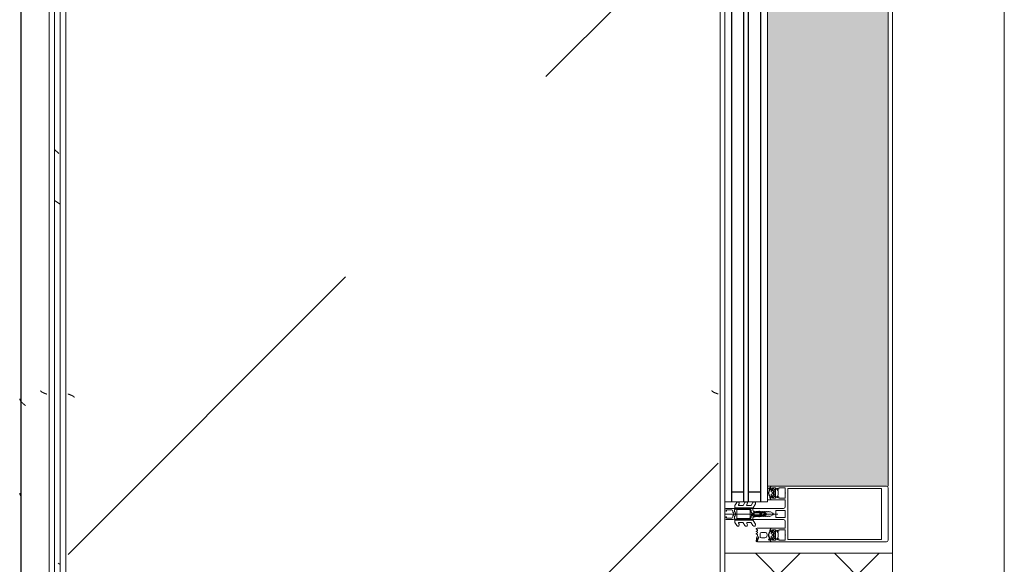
# Model space of a CAD drawing. Header units: millimetres. Extents: x -3267 to 40126, y 29201 to 102288.
# Tile 231 of 256: x 9044 to 9926, y 61069 to 61556. Entities that reach past the tile are written whole.
import ezdxf

# ---------------------------------------------------------------- set-up
doc = ezdxf.new("R2010")
doc.units = ezdxf.units.MM
doc.linetypes.add('4_ Штрихпунктир_ 10 х 2 мм', pattern=[1400, 1000, -200, 0, -200])
for name, color, linetype, lineweight in [('A-DETL-GENF-OTLN', 7, 'Continuous', 9), ('A-GLAZ-CURT-OTLN', 7, 'Continuous', 9), ('A-GLAZ-CWMG-OTLN', 7, 'Continuous', 9), ('A-WALL-____-MCUT', 7, 'Continuous', 9), ('A-WALL-____-OTLN', 7, 'Continuous', 9), ('A-WALL-____-PATT', 7, 'Continuous', 9), ('M-EQPM-____-OTLN', 7, 'Continuous', 9), ('S-GRID-____-OTLN', 7, 'Continuous', 9)]:
    doc.layers.add(name, color=color, linetype=linetype, lineweight=lineweight)

# ---------------------------------------------------------------- blocks, each defined once
blk = doc.blocks.new('FP_145-ВКК_02_К1_З_ЭОМ_кабель_')
at = {"layer": 'M-EQPM-____-OTLN', "color": 253, "true_color": 0xaaaaaa}
for p, q in [((1600, 630.11), (0, 630.11)), ((651.12, 630.12), (651.02, 630.04)), ((651.21, 630.2), (651.12, 630.12)), ((651.31, 630.28), (651.21, 630.2)), ((651.4, 630.36), (651.31, 630.28)), ((651.49, 630.43), (651.4, 630.36)), ((651.59, 630.51), (651.49, 630.43)), ((651.68, 630.57), (651.59, 630.51)), ((651.78, 630.64), (651.68, 630.57)), ((651.87, 630.7), (651.78, 630.64)), ((651.97, 630.76), (651.87, 630.7)), ((652.06, 630.82), (651.97, 630.76)), ((652.15, 630.87), (652.06, 630.82)), ((652.25, 630.92), (652.15, 630.87)), ((652.34, 630.97), (652.25, 630.92)), ((652.44, 631.01), (652.34, 630.97)), ((652.53, 631.05), (652.44, 631.01)), ((652.63, 631.09), (652.53, 631.05)), ((652.72, 631.12), (652.63, 631.09)), ((652.81, 631.15), (652.72, 631.12)), ((652.91, 631.18), (652.81, 631.15)), ((653, 631.2), (652.91, 631.18)), ((653.1, 631.22), (653, 631.2)), ((653.19, 631.24), (653.1, 631.22)), ((653.29, 631.26), (653.19, 631.24)), ((653.38, 631.27), (653.29, 631.26)), ((653.48, 631.27), (653.38, 631.27)), ((653.57, 631.28), (653.48, 631.27))]:
    blk.add_line(p, q, dxfattribs=at)
blk = doc.blocks.new('ПР_Крышка пояса - Тип 1-V144-ВКК_02_К1_З_ЭОМ_кабель_')
at = {"layer": 'M-EQPM-____-OTLN', "true_color": 0xaaaaaa}
h = blk.add_hatch(dxfattribs=at)
h.set_pattern_fill('FP_68', color=253, style=0, pattern_type=2)
h.set_pattern_definition([(320.116, (-60760, 7884.42), (-31.8804, -362.8687), [38.035, -418.388]), (264.979, (-60760, 7884.4), (382.1136, 70.1924), [30.356, -333.911]), (10.409, (-60762.66, 7854.18), (350.2335, -292.6756), [32.376, -356.132]), (316.302, (-60658.4, 7884.4), (-84.086, -539.927), [57.037, -627.411]), (6.609, (-60665.4, 7839.4), (494.8554, -472.8508), [48.567, -534.241]), (261.148, (-60658.4, 7884.4), (494.8496, -472.857), [45.536, -500.899]), (291.079, (-60683.8, 7833.83), (-204.5313, -301.9806), [37.963, -417.597]), (235.89, (-60683.8, 7833.83), (368.3755, -123.0973), [30.394, -334.332]), (341.523, (-60700.84, 7808.66), (163.8489, -425.0748), [32.367, -356.032]), (307.614, (-60760, 7884.42), (169.11016, -6.15234), [16.721, -313.638, 16.721, -322.758, -335.679]), (307.614, (-60760, 7884.42), (169.11016, -6.15234), [-669.838, 16.721, -318.958]), (277.531, (-60760, 7884.42), (200.36217, -133.088), [16.696, -176.575, 16.696, -305.591, -127.751]), (277.531, (-60760, 7884.42), (200.36217, -133.088), [-515.558, 16.696, -111.055]), (237.393, (-60760, 7997.24), (-11.4573, -270.066), [16.715, -109.913, 16.715, -378.366, -524.242]), (237.393, (-60760, 7997.24), (-11.4573, -270.066), [-521.709, 16.715, -507.527]), (227.382, (-60760, 8047.83), (50.8514, -295.0393), [16.727, -148.004, 16.727, -618.375]), (227.382, (-60760, 8047.83), (50.8514, -295.0393), [-181.458, -245.829, 16.727, -355.819])])
h.paths.add_polyline_path([(0, 600), (0, 600), (84.49, 595), (1600, 595), (1600, 600), (0, 600)])
h.paths.add_polyline_path([(0, 595), (35.28, 595), (0, 597.49)])
at = {"layer": 'M-EQPM-____-OTLN', "color": 253, "true_color": 0xaaaaaa}
blk.add_blockref('FP_145-ВКК_02_К1_З_ЭОМ_кабель_', (0, 0), dxfattribs=at)
blk = doc.blocks.new('АРФ_Витраж_Остекление - SI_38mm_TripGlz-4699070-ВКК_02_К1_З_ЭОМ_кабель_')
at = {"layer": 'A-GLAZ-CURT-OTLN', "color": 253, "true_color": 0xaaaaaa}
for p, q in [((-454, 0), (-454, -38)), ((454, -38), (454, 0)), ((-454, -38), (454, -38))]:
    blk.add_line(p, q, dxfattribs=at)
at = {"layer": 'A-GLAZ-CURT-OTLN', "color": 253, "lineweight": 25, "true_color": 0xaaaaaa}
for p, q in [((-454, -6), (454, -6)), ((-445, -6), (-445, -17)), ((445, -6), (445, -17)), ((-454, -17), (454, -17)), ((-454, -21), (454, -21)), ((-445, -21), (-445, -32)), ((445, -21), (445, -32)), ((-454, -32), (454, -32))]:
    blk.add_line(p, q, dxfattribs=at)
blk = doc.blocks.new('Rectangular Mullion - FWS-50-HI_Mull_CovCap-20mm_Mull-105mm_zoloto-5843151-ВКК_02_К1_З_ЭОМ_кабель_')
at = {"layer": 'A-GLAZ-CWMG-OTLN', "true_color": 0xf8f3e1}
blk.add_hatch(color=7, dxfattribs=at).paths.add_polyline_path([(8096, 74220), (8096, 75100), (7988, 75100), (7988, 74220), (8080.3, 74220)])
at = {"layer": 'A-GLAZ-CWMG-OTLN', "color": 253, "true_color": 0xaaaaaa}
blk.add_line((8096, 74220), (8096, 75100), dxfattribs=at)
blk = doc.blocks.new('Rectangular Mullion - HI_CovCap-20mm_Mull-105mm-V275-ВКК_02_К1_З_ЭОМ_кабель_')
at = {"layer": 'A-DETL-GENF-OTLN', "color": 253, "true_color": 0xaaaaaa}
for p, q in [((-25, 144.5), (-25, 130.68)), ((23.5, 146), (-23.5, 146)), ((25, 130.68), (25, 144.5)), ((-25, 136), (-25, 59.4)), ((-22.9, 135.44), (-22.9, 59.4)), ((22.9, 136), (22.9, 59.4)), ((25, 136), (25, 59.4)), ((-12.6, 53.5), (-12.6, 41.4)), ((-3.2, 46.1), (-3.2, 53.5)), ((-2.7, 54), (2.7, 54)), ((3.2, 53.5), (3.2, 46.1)), ((12.6, 41.4), (12.6, 53.5)), ((-21.76, 44.51), (-22.58, 43.54)), ((-22.24, 46.35), (-21.18, 47.41)), ((-20.47, 47.7), (-17.13, 47.7)), ((-16.42, 47.41), (-15.36, 46.35)), ((-15.02, 43.54), (-15.84, 44.51)), ((-5, 25.5), (-5, 52.5)), ((2.7, 45.6), (-2.7, 45.6)), ((0, 47.27), (0, 0)), ((5, 52.5), (5, 25.5)), ((15.02, 43.54), (15.84, 44.51)), ((15.36, 46.35), (16.42, 47.41)), ((17.13, 47.7), (20.47, 47.7)), ((21.18, 47.41), (22.24, 46.35)), ((21.76, 44.51), (22.58, 43.54)), ((-22.3, 40.8), (-22.9, 40.8)), ((-22.9, 40.2), (-21.62, 40.2)), ((-22.27, 39.59), (-22.55, 39.1)), ((-21.2, 42.9), (-21.2, 41.7)), ((-21.2, 32.6), (-21.2, 35.6)), ((-21.07, 39.62), (-21.08, 39.77)), ((-19.5, 43.4), (-20.7, 43.4)), ((-20.7, 41.2), (-20.42, 41.2)), ((-20.48, 39.51), (-20.66, 39.4)), ((-20.16, 41.35), (-19.24, 42.95)), ((-19.97, 39.2), (-20.02, 39.33)), ((-17.65, 44), (-19.95, 44)), ((-19.33, 39.22), (-19.48, 39.08)), ((-19.2, 37.6), (-18.4, 37.6)), ((-18.77, 39.04), (-18.85, 39.17)), ((-18.36, 42.95), (-17.44, 41.35)), ((-18.16, 39.23), (-18.26, 39.06)), ((-16.9, 43.4), (-18.1, 43.4)), ((-17.56, 39.21), (-17.67, 39.31)), ((-17.18, 41.2), (-16.9, 41.2)), ((-17.02, 39.56), (-17.07, 39.36)), ((-16.46, 39.68), (-16.59, 39.75)), ((-16.4, 41.7), (-16.4, 42.9)), ((-16.4, 35.6), (-16.4, 32.6)), ((-14.64, 40.8), (-15.29, 40.8)), ((-0.87, 36.5), (-1.7, 35.06)), ((-1.12, 34.47), (-0.43, 35.65)), ((0.43, 35.65), (1.12, 34.47)), ((1.7, 35.06), (0.87, 36.5)), ((14.64, 40.8), (15.29, 40.8)), ((16.4, 41.7), (16.4, 42.9)), ((16.46, 39.68), (16.59, 39.75)), ((16.9, 43.4), (18.1, 43.4)), ((17.18, 41.2), (16.9, 41.2)), ((17.02, 39.56), (17.07, 39.36)), ((18.36, 42.95), (17.44, 41.35)), ((17.56, 39.21), (17.67, 39.31)), ((17.65, 44), (19.95, 44)), ((18.16, 39.23), (18.26, 39.06)), ((18.77, 39.04), (18.85, 39.17)), ((20.16, 41.35), (19.24, 42.95)), ((19.33, 39.22), (19.48, 39.08)), ((19.5, 43.4), (20.7, 43.4)), ((19.97, 39.2), (20.02, 39.33)), ((20.7, 41.2), (20.42, 41.2)), ((20.48, 39.51), (20.66, 39.4)), ((21.07, 39.62), (21.08, 39.77)), ((21.2, 42.9), (21.2, 41.7)), ((22.9, 40.2), (21.62, 40.2)), ((22.27, 39.59), (22.55, 39.1)), ((22.3, 40.8), (22.9, 40.8)), ((-24.8, 29.2), (-23.51, 29.2)), ((-24.76, 28.3), (-24.76, 28.2)), ((-24.56, 28), (-23.89, 28)), ((-23.55, 28.9), (-24.16, 28.9)), ((-23.1, 29.29), (-20.89, 30.27)), ((-17.4, 31.6), (-20.2, 31.6)), ((-18.43, 28.95), (-17.96, 28.15)), ((-17.44, 28.15), (-16.96, 28.99)), ((-16.25, 28.99), (-15.76, 28.15)), ((-15.24, 28.15), (-14.75, 28.99)), ((-14.04, 28.99), (-13.55, 28.15)), ((-9.07, 27.17), (-5.65, 25.19)), ((-2.24, 31), (-2.45, 30.87)), ((-2.45, 30.53), (-2.25, 30.41)), ((-1.89, 34.49), (-2.1, 32.75)), ((-1.33, 33.68), (-1.33, 33.78)), ((-1.25, 31.1), (0.74, 31.1)), ((-0.6, 32.5), (-0.6, 32.42)), ((0.84, 33), (-0.1, 33)), ((0.6, 32.3), (0.93, 32.3)), ((1.02, 31.78), (0.74, 32.06)), ((1.33, 33.78), (1.33, 33.68)), ((2.1, 32.75), (1.89, 34.49)), ((2.45, 30.87), (2.24, 31)), ((2.25, 30.41), (2.45, 30.53)), ((5.65, 25.19), (9.07, 27.17)), ((-7.75, 16.23), (-10.41, 17.77)), ((-7.75, 23.52), (-10.33, 25.01)), ((-9.07, 19.88), (-8.25, 19.41)), ((-7.5, 19.84), (-7.5, 23.08)), ((-5.4, 9.3), (-5.4, 24.76)), ((-3.5, 25), (-4.5, 25)), ((-3.9, 22), (-3.9, 11)), ((-3.4, 22.5), (3.4, 22.5)), ((-3.3, 23.5), (-1.9, 23.5)), ((-1.7, 23.7), (-1.7, 24.9)), ((-1.4, 24.49), (-1.4, 23.99)), ((-1.1, 23.82), (-0.5, 24.17)), ((0.3, 26.2), (-1.09, 26.2)), ((0.43, 25), (0.2, 25)), ((0.34, 25.28), (0.58, 25.52)), ((0.5, 24.17), (1.42, 23.63)), ((1.92, 23.5), (3.3, 23.5)), ((4.5, 25), (3.5, 25)), ((3.9, 11), (3.9, 22)), ((4.3, 22.5), (4.3, 9.4)), ((5.4, 24.76), (5.4, 9.3)), ((7.5, 23.08), (7.5, 19.84)), ((10.33, 25.01), (7.75, 23.52)), ((10.41, 17.77), (7.75, 16.23)), ((8.25, 19.41), (9.07, 19.88)), ((-7.62, 8.87), (-10.41, 10.48)), ((-9.07, 12.6), (-8.25, 12.12)), ((-7.5, 12.55), (-7.5, 15.8)), ((3.4, 10.5), (-3.4, 10.5)), ((-1.7, 9), (-2, 8.69)), ((2, 8.69), (1.7, 9)), ((7.5, 15.8), (7.5, 12.55)), ((10.41, 10.48), (7.62, 8.87)), ((8.25, 12.12), (9.07, 12.6)), ((-5.9, 8.8), (-7.37, 8.8)), ((-5, 1), (-5, 6.7)), ((-2.71, 8.4), (-4.02, 8.4)), ((-3.7, 1.7), (-3.7, 6)), ((-2.7, 7), (-2.13, 7)), ((-1.42, 7.29), (-0.71, 8.01)), ((0.71, 8.01), (1.42, 7.29)), ((2.13, 7), (2.7, 7)), ((3.3, 8.4), (2.71, 8.4)), ((3.7, 6), (3.7, 1.7)), ((7.37, 8.8), (5.9, 8.8))]:
    blk.add_line(p, q, dxfattribs=at)
at = {"layer": 'A-DETL-GENF-OTLN', "color": 253, "true_color": 0xaaaaaa, "flags": 128}
for points in [[(22.9, 130.68), (22.9, 140.2), (-22.9, 140.2), (-22.9, 130.68)], [(-19.05, 45.1), (-23.5, 45.1), (-23.5, 42.4), (-22.3, 42.4), (-22.3, 41.8), (-23.1, 41), (-25, 41), (-25, 57.79), (-25, 61)], [(-19.05, 54), (-23.5, 54), (-23.5, 48.3), (-22.3, 48.3), (-22.3, 47.7), (-22.95, 47.05)], [(22.9, 61), (22.9, 57.79), (22.9, 56.3), (11.2, 56.3), (-11.2, 56.3), (-22.9, 56.3), (-22.9, 57.79), (-22.9, 61)], [(-14.65, 47.05), (-15.3, 47.7), (-15.3, 48.3), (-14.1, 48.3), (-14.1, 54), (-18.55, 54)], [(-6.5, 54), (-11.2, 54), (-12.1, 54)], [(12.1, 54), (11.2, 54), (6.5, 54)], [(18.55, 54), (14.1, 54), (14.1, 48.3), (15.3, 48.3), (15.3, 47.7), (14.65, 47.05)], [(25, 61), (25, 57.79), (25, 41), (23.1, 41), (22.3, 41.8), (22.3, 42.4), (23.5, 42.4), (23.5, 45.1), (19.05, 45.1)], [(22.95, 47.05), (22.3, 47.7), (22.3, 48.3), (23.5, 48.3), (23.5, 54), (19.05, 54)], [(-13.1, 40.9), (-14.4, 40.9), (-15.3, 41.8), (-15.3, 42.4), (-14.1, 42.4), (-14.1, 45.1), (-18.55, 45.1)], [(18.55, 45.1), (14.1, 45.1), (14.1, 42.4), (15.3, 42.4), (15.3, 41.8), (14.4, 40.9), (13.1, 40.9)], [(-23.5, 40.8), (-25, 40.8), (-25, 29.4)], [(-22.5, 43.09), (-22, 42.8), (-22, 42.67)], [(-16.05, 40.2), (-14.75, 40.1), (-16.02, 40.1), (-16.02, 39.94)], [(-15.6, 42.67), (-15.6, 42.8), (-15.1, 43.09)], [(-13.03, 28.15), (-12.6, 28.9), (-12.6, 40.8), (-13.95, 40.8)], [(-0.87, 42.8), (-2, 40.84), (-2, 39.84), (-2.5, 39.55), (-2, 39.26), (-2, 38.04), (-2.5, 37.75), (-2, 37.46), (-2, 36.24), (-2.5, 35.95), (-2, 35.66), (-2, 34.44), (-2.5, 34.15), (-2, 33.86), (-2, 32.64), (-2.5, 32.35), (-2, 32.06), (-2, 30.84), (-2.5, 30.55), (-2, 30.26), (-2, 29.04), (-2.5, 28.75), (-2, 28.46), (-2, 27.24), (-2.5, 26.95), (-2.5, 26)], [(2.5, 26), (2, 26.29), (2, 27.51), (2.5, 27.8), (2, 28.09), (2, 29.31), (2.5, 29.6), (2, 29.89), (2, 31.11), (2.5, 31.4), (2, 31.69), (2, 32.91), (2.5, 33.2), (2, 33.49), (2, 34.71), (2.5, 35), (2, 35.29), (2, 36.51), (2.5, 36.8), (2, 37.09), (2, 38.31), (2.5, 38.6), (2, 38.89), (2, 40.84), (0.87, 42.8)], [(12.6, 38), (12.6, 40.8), (13.95, 40.8)], [(16.05, 40.2), (14.75, 40.1), (16.02, 40.1), (16.02, 39.94)], [(15.6, 42.67), (15.6, 42.8), (15.1, 43.09)], [(22.5, 43.09), (22, 42.8), (22, 42.67)], [(23.5, 40.8), (25, 40.8), (25, 38)], [(-0.35, 31.99), (0.1, 31.73), (-1.23, 31.6)], [(0.4, 31.8), (0.4, 31.9), (0.4, 32.1)], [(-3.41, 25), (-5, 25), (-5, 9.1)], [(-4.51, 8.95), (-4.3, 11), (-4.3, 22.5)], [(-1.55, 25.25), (-1.17, 25.64), (-0.2, 25.7), (-0.42, 25.6), (-1.25, 24.85)], [(-0.1, 25.3), (-0.1, 25.4), (0, 25.42)], [(5, 1), (5, 25), (3.41, 25)], [(-2.65, 1), (-2.65, 1.4), (-3.4, 1.4)], [(3.4, 1.4), (2.65, 1.4), (2.65, 1)]]:
    blk.add_lwpolyline(points, dxfattribs=at)
blk.add_lwpolyline([(0, 37), (0, 35.9)], close=True, dxfattribs=at)
at = {"layer": 'A-DETL-GENF-OTLN', "color": 253, "true_color": 0xaaaaaa}
for centre, radius, start, end in [((-23.5, 144.5), 1.5, 90, 180), ((23.5, 144.5), 1.5, 360, 90), ((-18.8, 53.94), 0.256, 12.68038, 167.31962), ((-12.1, 53.5), 0.5, 90, 180), ((-6.5, 52.5), 1.5, 360, 90), ((-2.7, 53.5), 0.5, 90, 180), ((2.7, 53.5), 0.5, 0, 90), ((6.5, 52.5), 1.5, 90, 180), ((12.1, 53.5), 0.5, 0, 90), ((18.8, 53.94), 0.256, 12.68038, 167.31962), ((-22.59, 46.7), 0.5, 135, 315), ((-21.15, 44), 0.8, 22.61561, 140.00332), ((-20.47, 46.7), 1, 90, 135), ((-19.95, 44.5), 0.5, 202.62239, 269.99966), ((-18.8, 45.04), 0.256, 12.68038, 167.31962), ((-17.65, 44.5), 0.5, 269.99881, 337.37914), ((-16.45, 44), 0.8, 40.00306, 157.37723), ((-17.13, 46.7), 1, 45, 90), ((-15.01, 46.7), 0.5, 225, 45), ((-2.7, 46.1), 0.5, 180, 270), ((2.7, 46.1), 0.5, 270, 0), ((15.01, 46.7), 0.5, 135, 315), ((16.45, 44), 0.8, 22.62277, 139.99694), ((17.13, 46.7), 1, 90, 135), ((17.65, 44.5), 0.5, 202.62086, 270.00119), ((18.8, 45.04), 0.256, 12.68038, 167.31962), ((19.95, 44.5), 0.5, 270.00034, 337.37761), ((21.15, 44), 0.8, 39.99668, 157.38439), ((20.47, 46.7), 1, 45, 90), ((22.59, 46.7), 0.5, 225, 45), ((-22.9, 39.55), 0.65, 90, 270), ((-23.2, 40.8), 0.3, 180, 0), ((-22.9, 39.3), 0.4, 269.99999, 330.00626), ((-22.35, 43.35), 0.3, 140.01031, 239.99507), ((-22.3, 41.1), 0.3, 270.90521, 359.98148), ((-21.41, 39.09), 1, 90.82716, 149.99773), ((-18.96, 41.89), 3.14, 165.49788, 194.50212), ((-21.62, 39.7), 0.5, 54.92212, 90), ((-21.42, 39.75), 0.339, 3.00251, 90.82171), ((-18.8, 43.71), 4.4, 234.92212, 305.84121), ((-20.7, 42.9), 0.5, 89.98992, 180.01008), ((-20.7, 41.7), 0.5, 179.98974, 270.01026), ((-19.2, 35.6), 2, 89.99744, 180.00256), ((-20.8, 39.64), 0.272, 183.0147, 299.98901), ((-20.32, 39.23), 0.316, 18.00331, 119.99297), ((-20.42, 41.5), 0.3, 269.98791, 330.00644), ((-19.69, 39.29), 0.3, 197.9991, 314.99946), ((-19.5, 43.1), 0.3, 329.99756, 90.00642), ((-19.11, 38.99), 0.316, 32.98956, 135.00901), ((-18.52, 39.21), 0.3, 213.00146, 329.99975), ((-18.1, 43.1), 0.3, 89.99872, 209.99731), ((-18.4, 35.6), 2, 0.00207, 89.99793), ((-17.88, 39.07), 0.316, 48.00262, 149.99741), ((-17.36, 39.43), 0.3, 227.99716, 345.00452), ((-17.18, 41.5), 0.3, 209.995, 270.01065), ((-16.73, 39.48), 0.3, 63.00317, 164.99853), ((-16.9, 42.9), 0.5, 0.00918, 89.99082), ((-16.9, 41.7), 0.5, 270.00904, 359.99096), ((-16.32, 39.94), 0.3, 243.00899, 359.98883), ((-16.05, 39.9), 0.3, 90, 125.84121), ((-18.64, 41.89), 3.14, 346.80247, 14.483), ((-15.29, 41.1), 0.3, 166.80247, 270), ((-15.25, 43.35), 0.3, 299.99829, 40.01132), ((-14.83, 40.53), 0.33, 270.00002, 54.90994), ((-14.75, 40.6), 0.5, 269.99115, 352.82633), ((-13.95, 40.5), 0.3, 90.00299, 172.8115), ((-13.1, 41.4), 0.5, 270, 0), ((0, 42.3), 1, 30, 150), ((0, 36), 1, 90.02865, 150), ((0, 35.4), 0.5, 90.0573, 150), ((0, 36), 1, 30, 89.97135), ((0, 35.4), 0.5, 30, 89.9427), ((13.1, 41.4), 0.5, 180, 270), ((13.95, 40.5), 0.3, 7.1885, 89.99701), ((14.75, 40.6), 0.5, 187.17367, 270.00885), ((14.83, 40.53), 0.33, 125.09006, 269.99998), ((15.25, 43.35), 0.3, 139.98868, 240.00171), ((15.29, 41.1), 0.3, 270, 13.19753), ((18.64, 41.89), 3.14, 165.517, 193.19753), ((16.32, 39.94), 0.3, 180.01117, 296.99101), ((16.05, 39.9), 0.3, 54.15879, 90), ((18.8, 43.71), 4.4, 234.15879, 305.07788), ((16.9, 42.9), 0.5, 90.00918, 179.99082), ((16.9, 41.7), 0.5, 180.00904, 269.99096), ((16.73, 39.48), 0.3, 15.00147, 116.99683), ((17.36, 39.43), 0.3, 194.99548, 312.00284), ((17.18, 41.5), 0.3, 269.98935, 330.005), ((17.88, 39.07), 0.316, 30.00259, 131.99738), ((18.1, 43.1), 0.3, 330.00269, 90.00128), ((18.52, 39.21), 0.3, 210.00025, 326.99854), ((19.11, 38.99), 0.316, 44.99099, 147.01044), ((19.5, 43.1), 0.3, 89.99358, 210.00244), ((19.69, 39.29), 0.3, 225.00054, 342.0009), ((20.32, 39.23), 0.316, 60.00703, 161.99669), ((20.42, 41.5), 0.3, 209.99356, 270.01209), ((20.8, 39.64), 0.272, 240.01099, 356.9853), ((20.7, 42.9), 0.5, 359.98992, 90.01008), ((20.7, 41.7), 0.5, 269.98974, 0.01026), ((21.42, 39.75), 0.339, 89.17829, 176.99749), ((21.62, 39.7), 0.5, 90, 125.07788), ((21.41, 39.09), 1, 30.00227, 89.17284), ((18.96, 41.89), 3.14, 345.49788, 14.50212), ((22.3, 41.1), 0.3, 180.01852, 269.09479), ((22.35, 43.35), 0.3, 300.00493, 39.98969), ((22.9, 39.3), 0.4, 209.99374, 270.00001), ((23.2, 40.8), 0.3, 180, 0), ((22.9, 39.55), 0.65, 270, 90), ((-24.8, 29.4), 0.2, 180.00831, 269.99607), ((-24.16, 28.3), 0.6, 89.98982, 180.01236), ((-24.56, 28.2), 0.2, 179.96202, 270.02268), ((-23.89, 38.7), 10.7, 270.00064, 296.66019), ((-23.55, 35.2), 6.3, 270.00036, 298.07213), ((-23.51, 30.2), 1, 270.00453, 293.99379), ((-20.2, 32.6), 1, 179.99283, 270.00717), ((-20.75, 29.95), 0.35, 298.07479, 113.99842), ((-18.86, 28.68), 0.51, 31.80694, 116.66143), ((-17.7, 28.3), 0.3, 209.9964, 330.0036), ((-17.4, 32.6), 1, 270.00127, 359.99873), ((-16.6, 28.79), 0.41, 29.9985, 150.0015), ((-15.5, 28.3), 0.3, 209.9964, 330.0036), ((-14.4, 28.79), 0.41, 30.00523, 149.99477), ((-13.29, 28.3), 0.3, 209.9964, 330.0036), ((-9.68, 26.13), 1.3, 154.41173, 240), ((-9.72, 26.04), 1.3, 60, 150), ((-3.41, 26.5), 1.5, 270, 10.22002), ((-2.35, 30.7), 0.2, 120, 240), ((17.75, 30.31), 20, 179.72362, 190.22002), ((17.75, 30.31), 20, 173, 178.04971), ((-0.4, 34.31), 1.5, 150, 173), ((-1.25, 30.9), 0.2, 90, 179.3132), ((46.55, 30.33), 48, 179.3132, 184.71248), ((46.55, 30.33), 48, 176, 178.23414), ((-1.23, 31.8), 0.2, 178.23414, 270), ((0.27, 33.67), 1.6, 150, 176), ((-0.1, 32.5), 0.5, 90, 180), ((-0.1, 32.42), 0.5, 180, 240), ((0.2, 31.9), 0.2, 240, 0), ((0.2, 31.8), 0.2, 270, 0), ((0.6, 32.1), 0.2, 90, 180), ((0.6, 31.92), 0.2, 45, 180), ((0.74, 31.5), 0.4, 270, 45), ((0.84, 33.5), 0.5, 270, 3.83017), ((0.93, 31.8), 0.5, 1.77701, 90), ((-0.27, 33.67), 1.6, 4, 30), ((-46.55, 30.33), 48, 354.4962, 1.77701), ((-46.55, 30.33), 48, 3.83017, 4), ((0.4, 34.31), 1.5, 7, 30), ((3.41, 26.5), 1.5, 169.77998, 270), ((-17.75, 30.31), 20, 349.77998, 0.27638), ((-17.75, 30.31), 20, 1.95029, 7), ((2.35, 30.7), 0.2, 300, 60), ((9.72, 26.04), 1.3, 30, 120), ((9.68, 26.13), 1.3, 300, 25.58827), ((-9.81, 18.81), 1.2, 150, 240), ((-9.72, 18.76), 1.3, 60, 150), ((-8, 19.84), 0.5, 240, 0), ((-8, 23.08), 0.5, 360, 60), ((-5.9, 24.76), 0.5, 360, 60), ((-4.5, 25.5), 0.5, 180, 270), ((-3.3, 22.5), 1, 90, 180), ((-3.4, 22), 0.5, 90, 180), ((-3.5, 26), 1, 270, 0), ((-1.9, 23.7), 0.2, 270, 0), ((-1.2, 24.9), 0.5, 135, 180), ((-0.9, 24.49), 0.5, 135, 180), ((-1.2, 23.99), 0.2, 180, 300), ((-1.09, 26.4), 0.2, 184.71248, 270), ((-1.02, 25.5), 0.2, 90, 135), ((-0.42, 25.4), 0.2, 90, 135), ((0, 23.3), 1, 60, 120), ((-0.3, 25.4), 0.2, 360, 90), ((-0.2, 25.5), 0.2, 360, 90), ((0.2, 25.3), 0.3, 180, 270), ((0.2, 25.42), 0.2, 180, 315), ((0.3, 25.8), 0.4, 315, 90), ((0.43, 25.8), 0.8, 270, 354.4962), ((1.92, 24.5), 1, 240, 270), ((3.5, 26), 1, 180, 270), ((3.3, 22.5), 1, 360, 90), ((3.4, 22), 0.5, 360, 90), ((4.5, 25.5), 0.5, 270, 360), ((5.9, 24.76), 0.5, 120, 180), ((8, 23.08), 0.5, 120, 180), ((8, 19.84), 0.5, 180, 300), ((9.72, 18.76), 1.3, 30, 120), ((9.81, 18.81), 1.2, 300, 30), ((-9.81, 11.52), 1.2, 150, 240), ((-9.72, 11.47), 1.3, 60, 150), ((-8, 12.55), 0.5, 240, 0), ((-8, 15.8), 0.5, 360, 60), ((-7.37, 9.3), 0.5, 240, 270), ((-5.9, 9.3), 0.5, 270, 0), ((-4, 9.1), 1, 180, 216.8699), ((-4.02, 8.9), 0.5, 174, 270), ((-3.4, 11), 0.5, 180, 270), ((0, 7.3), 2.4, 45, 135), ((3.3, 9.4), 1, 270, 0), ((3.4, 11), 0.5, 270, 0), ((5.9, 9.3), 0.5, 180, 270), ((7.37, 9.3), 0.5, 270, 300), ((8, 15.8), 0.5, 120, 180), ((8, 12.55), 0.5, 180, 300), ((9.72, 11.47), 1.3, 30, 120), ((9.81, 11.52), 1.2, 300, 30), ((-4, 6.7), 1, 143.1301, 180), ((-4, 1), 1, 180, 270), ((-5.6, 7.9), 1, 323.1301, 36.8699), ((-2.7, 6), 1, 90, 180), ((-3.4, 1.7), 0.3, 180, 270), ((-3.65, 1), 1, 270, 0), ((-2.71, 9.4), 1, 270, 315), ((-2.13, 8), 1, 270, 315), ((0, 7.3), 1, 45, 135), ((2.13, 8), 1, 225, 270), ((2.71, 9.4), 1, 225, 270), ((3.65, 1), 1, 180, 270), ((2.7, 6), 1, 360, 90), ((3.4, 1.7), 0.3, 270, 0), ((4, 1), 1, 270, 0)]:
    blk.add_arc(centre, radius, start, end, dxfattribs=at)
blk = doc.blocks.new('FP_578-ВКК_02_К1_З_ЭОМ_кабель_')
at = {"layer": 'M-EQPM-____-OTLN', "color": 7, "true_color": 0xffffff}
for p, q in [((1539.39, 582.49), (1539.34, 582.49)), ((1539.44, 582.5), (1539.39, 582.49)), ((1539.48, 582.51), (1539.44, 582.5)), ((1539.53, 582.52), (1539.48, 582.51)), ((1539.58, 582.54), (1539.53, 582.52)), ((1539.62, 582.56), (1539.58, 582.54)), ((1539.67, 582.58), (1539.62, 582.56)), ((1539.72, 582.61), (1539.67, 582.58)), ((1539.77, 582.64), (1539.72, 582.61)), ((1539.81, 582.67), (1539.77, 582.64)), ((1539.86, 582.7), (1539.81, 582.67)), ((1539.91, 582.74), (1539.86, 582.7)), ((1539.95, 582.78), (1539.91, 582.74)), ((1540, 582.82), (1539.95, 582.78)), ((1540.06, 582.88), (1540.01, 582.83)), ((1540.1, 582.93), (1540.06, 582.88)), ((1540.15, 582.98), (1540.1, 582.93)), ((1540.2, 583.04), (1540.15, 582.98)), ((1540.25, 583.1), (1540.2, 583.04)), ((1540.3, 583.17), (1540.25, 583.1)), ((1540.35, 583.23), (1540.3, 583.17)), ((1540.4, 583.3), (1540.35, 583.23)), ((1540.44, 583.37), (1540.4, 583.3)), ((1540.49, 583.45), (1540.44, 583.37)), ((1540.54, 583.52), (1540.49, 583.45)), ((1540.59, 583.6), (1540.54, 583.52)), ((1540.64, 583.68), (1540.59, 583.6)), ((1540.69, 583.77), (1540.64, 583.68)), ((1540.74, 583.86), (1540.69, 583.77)), ((1540.78, 583.95), (1540.74, 583.86)), ((1540.83, 584.04), (1540.78, 583.95)), ((1540.88, 584.13), (1540.83, 584.04)), ((1540.93, 584.23), (1540.88, 584.13)), ((1540.98, 584.33), (1540.93, 584.23)), ((1541.03, 584.43), (1540.98, 584.33)), ((1541.08, 584.53), (1541.03, 584.43)), ((1541.12, 584.64), (1541.08, 584.53)), ((1541.17, 584.74), (1541.12, 584.64)), ((1541.22, 584.85), (1541.17, 584.74)), ((1541.27, 584.96), (1541.22, 584.85)), ((1541.32, 585.08), (1541.27, 584.96)), ((1541.37, 585.19), (1541.32, 585.08)), ((1541.42, 585.31), (1541.37, 585.19)), ((1541.46, 585.42), (1541.42, 585.31)), ((1541.51, 585.54), (1541.46, 585.42)), ((1541.56, 585.66), (1541.51, 585.54)), ((1541.61, 585.79), (1541.56, 585.66)), ((1541.66, 585.91), (1541.61, 585.79)), ((1541.71, 586.03), (1541.66, 585.91)), ((1541.76, 586.16), (1541.71, 586.03)), ((1541.81, 586.29), (1541.76, 586.16)), ((1541.85, 586.41), (1541.81, 586.29)), ((1541.9, 586.54), (1541.85, 586.41)), ((1541.95, 586.67), (1541.9, 586.54)), ((1542, 586.8), (1541.95, 586.67)), ((1542.05, 586.93), (1542, 586.8)), ((1542.1, 587.07), (1542.05, 586.93)), ((1542.15, 587.2), (1542.1, 587.07)), ((1542.19, 587.33), (1542.15, 587.2)), ((1542.24, 587.46), (1542.19, 587.33)), ((1542.29, 587.6), (1542.24, 587.46)), ((1542.34, 587.73), (1542.29, 587.6)), ((1542.39, 587.87), (1542.34, 587.73)), ((1542.44, 588), (1542.39, 587.87))]:
    blk.add_line(p, q, dxfattribs=at)
blk = doc.blocks.new('FP_579-ВКК_02_К1_З_ЭОМ_кабель_')
at = {"layer": 'M-EQPM-____-OTLN', "color": 7, "true_color": 0xffffff}
for p, q in [((1543.47, 8.86), (1543.42, 8.74)), ((1543.52, 8.97), (1543.47, 8.86)), ((1543.56, 9.09), (1543.52, 8.97)), ((1543.61, 9.21), (1543.56, 9.09)), ((1543.66, 9.32), (1543.61, 9.21)), ((1543.71, 9.43), (1543.66, 9.32)), ((1543.76, 9.54), (1543.71, 9.43)), ((1543.81, 9.65), (1543.76, 9.54)), ((1543.86, 9.75), (1543.81, 9.65)), ((1543.91, 9.86), (1543.86, 9.75)), ((1543.96, 9.96), (1543.91, 9.86)), ((1544.01, 10.06), (1543.96, 9.96)), ((1544.06, 10.16), (1544.01, 10.06)), ((1544.1, 10.25), (1544.06, 10.16)), ((1544.15, 10.34), (1544.1, 10.25)), ((1544.2, 10.43), (1544.15, 10.34)), ((1544.25, 10.52), (1544.2, 10.43)), ((1544.3, 10.6), (1544.25, 10.52)), ((1544.35, 10.69), (1544.3, 10.6)), ((1544.4, 10.76), (1544.35, 10.69)), ((1544.45, 10.84), (1544.4, 10.76)), ((1544.5, 10.91), (1544.45, 10.84)), ((1544.55, 10.99), (1544.5, 10.91)), ((1544.6, 11.05), (1544.55, 10.99)), ((1544.64, 11.12), (1544.6, 11.05)), ((1544.69, 11.18), (1544.64, 11.12)), ((1544.74, 11.24), (1544.69, 11.18)), ((1544.79, 11.3), (1544.74, 11.24)), ((1544.84, 11.35), (1544.79, 11.3)), ((1544.89, 11.4), (1544.84, 11.35)), ((1544.94, 11.45), (1544.89, 11.4)), ((1544.99, 11.49), (1544.94, 11.45)), ((1545.04, 11.53), (1544.99, 11.49)), ((1545.09, 11.57), (1545.04, 11.53)), ((1545.14, 11.61), (1545.09, 11.57)), ((1545.18, 11.64), (1545.14, 11.61)), ((1545.23, 11.66), (1545.18, 11.64)), ((1545.28, 11.69), (1545.23, 11.66)), ((1545.33, 11.71), (1545.28, 11.69)), ((1545.38, 11.73), (1545.33, 11.71)), ((1545.43, 11.74), (1545.38, 11.73)), ((1545.48, 11.76), (1545.43, 11.74)), ((1545.53, 11.76), (1545.48, 11.76)), ((1545.58, 11.77), (1545.53, 11.76)), ((1542.53, 6.39), (1542.48, 6.26)), ((1542.58, 6.53), (1542.53, 6.39)), ((1542.63, 6.66), (1542.58, 6.53)), ((1542.68, 6.8), (1542.63, 6.66)), ((1542.73, 6.93), (1542.68, 6.8)), ((1542.78, 7.07), (1542.73, 6.93)), ((1542.83, 7.2), (1542.78, 7.07)), ((1542.88, 7.33), (1542.83, 7.2)), ((1542.93, 7.46), (1542.88, 7.33)), ((1542.98, 7.6), (1542.93, 7.46)), ((1543.02, 7.73), (1542.98, 7.6)), ((1543.07, 7.86), (1543.02, 7.73)), ((1543.12, 7.99), (1543.07, 7.86)), ((1543.17, 8.11), (1543.12, 7.99)), ((1543.22, 8.24), (1543.17, 8.11)), ((1543.27, 8.37), (1543.22, 8.24)), ((1543.32, 8.49), (1543.27, 8.37)), ((1543.37, 8.61), (1543.32, 8.49)), ((1543.42, 8.74), (1543.37, 8.61))]:
    blk.add_line(p, q, dxfattribs=at)
blk = doc.blocks.new('ПР_Низ пояс - Тип 1-V577-ВКК_02_К1_З_ЭОМ_кабель_')
at = {"layer": 'M-EQPM-____-OTLN', "true_color": 0xffffff}
h = blk.add_hatch(dxfattribs=at)
h.set_pattern_fill('FP_227', style=0, pattern_type=2)
h.set_pattern_definition([(135, (-59460, 6950), (-1000, 1e-13), [50, -1364.214]), (135, (-58960, 6950), (-1000, 1e-13), [50, -1364.214]), (135, (-58960, 7450), (-1000, 1e-13), [50, -1364.214]), (135, (-59674.64, 7664.64), (-1000, 1e-13), [403.55, -1010.664]), (135, (-59174.64, 7664.64), (-1000, 1e-13), [403.55, -1010.664]), (135, (-59674.64, 7164.64), (-1000, 1e-13), [403.55, -1010.664]), (135, (-59174.64, 7164.64), (-1000, 1e-13), [453.55, -960.664])])
h.paths.add_polyline_path([(800, 6.26), (2400, 6.26), (2400, 588), (800, 588), (800, 19.98)])
at = {"layer": 'M-EQPM-____-OTLN', "color": 253, "true_color": 0xaaaaaa}
for p, q in [((800, 595), (2400, 595)), ((800, 590), (2400, 590)), ((800, 4.26), (2400, 4.26)), ((800, 0), (2400, 0))]:
    blk.add_line(p, q, dxfattribs=at)
for name in ['FP_578-ВКК_02_К1_З_ЭОМ_кабель_', 'FP_579-ВКК_02_К1_З_ЭОМ_кабель_']:
    blk.add_blockref(name, (0, 0), dxfattribs=at)
blk = doc.blocks.new('FP_581-ВКК_02_К1_З_ЭОМ_кабель_')
at = {"layer": 'M-EQPM-____-OTLN', "color": 7, "true_color": 0xffffff}
for p, q in [((742.76, 608.21), (742.71, 608.08)), ((742.81, 608.34), (742.76, 608.21)), ((742.86, 608.47), (742.81, 608.34)), ((742.91, 608.6), (742.86, 608.47)), ((742.96, 608.73), (742.91, 608.6)), ((743.01, 608.86), (742.96, 608.73)), ((743.06, 608.98), (743.01, 608.86)), ((743.11, 609.11), (743.06, 608.98)), ((743.15, 609.23), (743.11, 609.11)), ((743.2, 609.36), (743.15, 609.23)), ((743.25, 609.48), (743.2, 609.36)), ((743.3, 609.6), (743.25, 609.48)), ((743.35, 609.72), (743.3, 609.6)), ((743.4, 609.83), (743.35, 609.72)), ((743.45, 609.95), (743.4, 609.83)), ((743.5, 610.06), (743.45, 609.95)), ((743.55, 610.18), (743.5, 610.06)), ((743.6, 610.28), (743.55, 610.18)), ((743.65, 610.39), (743.6, 610.28)), ((743.69, 610.5), (743.65, 610.39)), ((743.74, 610.6), (743.69, 610.5)), ((743.79, 610.7), (743.74, 610.6)), ((743.84, 610.8), (743.79, 610.7)), ((743.89, 610.9), (743.84, 610.8)), ((743.94, 610.99), (743.89, 610.9)), ((743.99, 611.09), (743.94, 610.99)), ((744.04, 611.18), (743.99, 611.09)), ((744.09, 611.26), (744.04, 611.18)), ((744.14, 611.35), (744.09, 611.26)), ((744.19, 611.43), (744.14, 611.35)), ((744.23, 611.51), (744.19, 611.43)), ((744.28, 611.58), (744.23, 611.51)), ((744.33, 611.66), (744.28, 611.58)), ((744.38, 611.73), (744.33, 611.66)), ((744.43, 611.8), (744.38, 611.73)), ((744.48, 611.86), (744.43, 611.8)), ((744.53, 611.93), (744.48, 611.86)), ((744.58, 611.98), (744.53, 611.93)), ((744.63, 612.04), (744.58, 611.98)), ((744.68, 612.09), (744.63, 612.04)), ((744.73, 612.14), (744.68, 612.09)), ((744.77, 612.19), (744.73, 612.14)), ((744.82, 612.24), (744.77, 612.19)), ((744.87, 612.28), (744.82, 612.24)), ((744.92, 612.31), (744.87, 612.28)), ((744.97, 612.35), (744.92, 612.31)), ((745.02, 612.38), (744.97, 612.35)), ((745.07, 612.41), (745.02, 612.38)), ((745.12, 612.43), (745.07, 612.41)), ((745.17, 612.45), (745.12, 612.43)), ((745.22, 612.47), (745.17, 612.45)), ((745.27, 612.49), (745.22, 612.47)), ((745.31, 612.5), (745.27, 612.49)), ((745.36, 612.51), (745.31, 612.5)), ((745.41, 612.51), (745.36, 612.51)), ((742.37, 607.14), (742.32, 607)), ((742.42, 607.27), (742.37, 607.14)), ((742.47, 607.41), (742.42, 607.27)), ((742.52, 607.54), (742.47, 607.41)), ((742.57, 607.67), (742.52, 607.54)), ((742.61, 607.81), (742.57, 607.67)), ((742.66, 607.94), (742.61, 607.81)), ((742.71, 608.08), (742.66, 607.94))]:
    blk.add_line(p, q, dxfattribs=at)
blk = doc.blocks.new('FP_582-ВКК_02_К1_З_ЭОМ_кабель_')
at = {"layer": 'M-EQPM-____-OTLN', "color": 7, "true_color": 0xffffff}
for p, q in [((732.17, 626.13), (732.07, 626)), ((732.27, 626.25), (732.17, 626.13)), ((732.37, 626.38), (732.27, 626.25)), ((732.46, 626.5), (732.37, 626.38)), ((732.56, 626.63), (732.46, 626.5)), ((732.66, 626.75), (732.56, 626.63)), ((732.75, 626.88), (732.66, 626.75)), ((732.85, 627), (732.75, 626.88)), ((732.95, 627.13), (732.85, 627)), ((733.05, 627.25), (732.95, 627.13)), ((733.14, 627.37), (733.05, 627.25)), ((733.24, 627.49), (733.14, 627.37)), ((733.34, 627.61), (733.24, 627.49)), ((733.44, 627.73), (733.34, 627.61)), ((733.53, 627.85), (733.44, 627.73)), ((733.63, 627.96), (733.53, 627.85)), ((733.73, 628.08), (733.63, 627.96)), ((733.83, 628.19), (733.73, 628.08)), ((733.92, 628.31), (733.83, 628.19)), ((734.02, 628.42), (733.92, 628.31)), ((734.12, 628.53), (734.02, 628.42)), ((734.22, 628.64), (734.12, 628.53)), ((734.31, 628.75), (734.22, 628.64)), ((734.41, 628.85), (734.31, 628.75)), ((734.51, 628.95), (734.41, 628.85)), ((734.6, 629.06), (734.51, 628.95)), ((734.7, 629.16), (734.6, 629.06)), ((734.8, 629.26), (734.7, 629.16)), ((734.9, 629.35), (734.8, 629.26)), ((734.99, 629.45), (734.9, 629.35)), ((735.09, 629.54), (734.99, 629.45)), ((735.19, 629.63), (735.09, 629.54)), ((735.29, 629.72), (735.19, 629.63)), ((735.38, 629.81), (735.29, 629.72)), ((735.48, 629.89), (735.38, 629.81)), ((735.58, 629.97), (735.48, 629.89)), ((735.68, 630.05), (735.58, 629.97)), ((735.77, 630.13), (735.68, 630.05)), ((735.87, 630.2), (735.77, 630.13)), ((735.97, 630.27), (735.87, 630.2)), ((736.06, 630.34), (735.97, 630.27)), ((736.16, 630.41), (736.06, 630.34)), ((736.26, 630.47), (736.16, 630.41)), ((736.36, 630.54), (736.26, 630.47)), ((736.45, 630.59), (736.36, 630.54)), ((736.55, 630.65), (736.45, 630.59)), ((736.65, 630.7), (736.55, 630.65)), ((736.75, 630.75), (736.65, 630.7)), ((736.84, 630.8), (736.75, 630.75)), ((736.94, 630.85), (736.84, 630.8)), ((737.04, 630.89), (736.94, 630.85)), ((737.14, 630.93), (737.04, 630.89)), ((737.23, 630.96), (737.14, 630.93)), ((737.33, 631), (737.23, 630.96)), ((737.43, 631.03), (737.33, 631)), ((737.53, 631.06), (737.43, 631.03)), ((737.62, 631.08), (737.53, 631.06)), ((737.72, 631.1), (737.62, 631.08)), ((737.82, 631.12), (737.72, 631.1)), ((737.91, 631.14), (737.82, 631.12)), ((738.01, 631.15), (737.91, 631.14)), ((738.11, 631.16), (738.01, 631.15)), ((738.21, 631.16), (738.11, 631.16))]:
    blk.add_line(p, q, dxfattribs=at)
blk = doc.blocks.new('ПР_Перед пояса - Тип 1-V580-ВКК_02_К1_З_ЭОМ_кабель_')
at = {"layer": 'M-EQPM-____-OTLN', "color": 253, "true_color": 0xaaaaaa}
for p, q in [((0, 630), (1600, 630)), ((0, 605), (1600, 605)), ((0, 600), (1600, 600))]:
    blk.add_line(p, q, dxfattribs=at)
for name in ['FP_582-ВКК_02_К1_З_ЭОМ_кабель_', 'FP_581-ВКК_02_К1_З_ЭОМ_кабель_']:
    blk.add_blockref(name, (0, 0), dxfattribs=at)
blk = doc.blocks.new('Наметкина 10_РД_АРФ_К1_R21_rvt-1-ВКК_02_К1_З_ЭОМ_кабель_')
at = {"layer": 'A-WALL-____-PATT', "true_color": 0xaaaaaa}
h = blk.add_hatch(dxfattribs=at)
h.set_pattern_fill('FP_35', color=253, style=0, pattern_type=2)
h.set_pattern_definition([(45, (0, 0), (-35.35534, 35.35534), []), (135, (0, 0), (-35.35534, -35.35534), [])])
h.paths.add_polyline_path([(8100, 41125), (8100, 42159.68), (7950, 42159.68), (7950, 41125), (8080.3, 41125)])
h.paths.add_polyline_path([(7950, 44259.98), (8100, 44259.98), (8100, 45459.98), (7950, 45459.98), (7950, 44262.55)])
h.paths.add_polyline_path([(8100, 47459.98), (8100, 48659.98), (7950, 48659.98), (7950, 47459.98), (8080.3, 47459.98)])
h.paths.add_polyline_path([(8100, 50659.98), (8100, 51859.98), (7950, 51859.98), (7950, 50659.98), (8080.3, 50659.98)])
h.paths.add_polyline_path([(7950, 53759.98), (8100, 53759.98), (8100, 54959.98), (7950, 54959.98), (7950, 53762.55)])
h.paths.add_polyline_path([(8080.3, 56959.98), (8100, 56959.98), (8100, 58159.98), (7950, 58159.98), (7950, 56959.98)])
h.paths.add_polyline_path([(8100, 60159.98), (8100, 61359.98), (7950, 61359.98), (7950, 60159.98), (8080.3, 60159.98)])
h.paths.add_polyline_path([(7950, 63360), (8100, 63360), (8100, 64560), (7950, 64560), (7950, 63362.55)])
h.paths.add_polyline_path([(8080.3, 66560), (8100, 66560), (8100, 67760), (7950, 67760), (7950, 66560)])
h.paths.add_polyline_path([(7950, 69760), (8100, 69760), (8100, 70960), (7950, 70960), (7950, 69762.55)])
h.paths.add_polyline_path([(7950, 72960), (8100, 72960), (8100, 74160), (7950, 74160), (7950, 72962.55)])
h.paths.add_polyline_path([(8080.3, 76160), (8100, 76160), (8100, 77370), (7950, 77370), (7950, 76160)])
h.paths.add_polyline_path([(8080.3, 79660), (8100, 79660), (8100, 80600), (7950, 80600), (7950, 79660)])
at = {"layer": 'A-WALL-____-MCUT', "color": 253, "true_color": 0xaaaaaa}
for p, q in [((8100, 61359.98), (7950, 61359.98)), ((8100, 60159.98), (8100, 61359.98))]:
    blk.add_line(p, q, dxfattribs=at)
at = {"layer": 'A-WALL-____-OTLN', "color": 253, "true_color": 0xaaaaaa}
blk.add_line((8100, 63360), (8100, 61359.98), dxfattribs=at)
at = {"layer": 'A-GLAZ-CURT-OTLN', "color": 253, "lineweight": 9, "true_color": 0xaaaaaa, "rotation": 89.99999999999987}
blk.add_blockref('АРФ_Витраж_Остекление - SI_38mm_TripGlz-4699070-ВКК_02_К1_З_ЭОМ_кабель_', (7950, 61860), dxfattribs=at)
at = {"layer": 'A-GLAZ-CWMG-OTLN', "color": 253, "lineweight": 9, "true_color": 0xaaaaaa}
blk.add_blockref('Rectangular Mullion - FWS-50-HI_Mull_CovCap-20mm_Mull-105mm_zoloto-5843151-ВКК_02_К1_З_ЭОМ_кабель_', (0, -12800), dxfattribs=at)
at = {"layer": 'A-GLAZ-CWMG-OTLN', "color": 253, "lineweight": 9, "true_color": 0xaaaaaa, "extrusion": (0, 0, -1), "rotation": 90.00000000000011}
blk.add_blockref('Rectangular Mullion - HI_CovCap-20mm_Mull-105mm-V275-ВКК_02_К1_З_ЭОМ_кабель_', (-7950, 61395), dxfattribs=at)
at = {"layer": 'M-EQPM-____-OTLN', "color": 253, "lineweight": 9, "true_color": 0xaaaaaa, "rotation": 89.99999999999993}
for name, p in [('ПР_Крышка пояса - Тип 1-V144-ВКК_02_К1_З_ЭОМ_кабель_', (7950, 60760)), ('ПР_Перед пояса - Тип 1-V580-ВКК_02_К1_З_ЭОМ_кабель_', (7950, 60760)), ('ПР_Низ пояс - Тип 1-V577-ВКК_02_К1_З_ЭОМ_кабель_', (7950, 59960))]:
    blk.add_blockref(name, p, dxfattribs=at)

msp = doc.modelspace()

# ---------------------------------------------------------------- linework, layer by layer
at = {"layer": 'S-GRID-____-OTLN', "color": 253, "linetype": '4_ Штрихпунктир_ 10 х 2 мм', "true_color": 0xaaaaaa}
msp.add_line((9925.58, 30000.72), (9925.58, 101488.31), dxfattribs=at)

# ---------------------------------------------------------------- block references
at = {"lineweight": 5}
msp.add_blockref('Наметкина 10_РД_АРФ_К1_R21_rvt-1-ВКК_02_К1_З_ЭОМ_кабель_', (1725.58, -281.28), dxfattribs=at)

doc.saveas('drawing.dxf')
